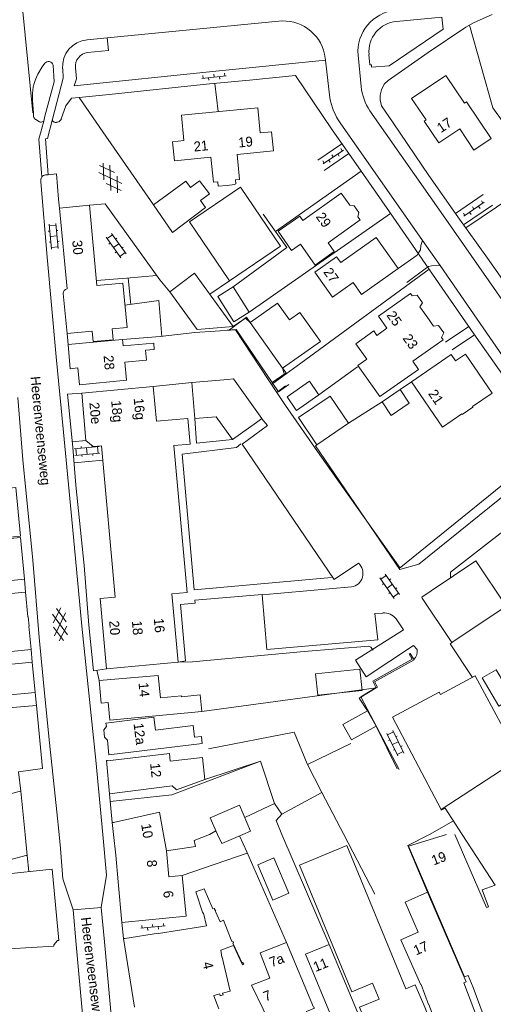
# Model space of a CAD drawing. Header units: metres. Extents: x 195864 to 198202, y 543264 to 544906.
# Tile 20 of 79: x 196359 to 196446, y 543469 to 543649. Entities that reach past the tile are written whole.
import ezdxf

# ---------------------------------------------------------------- set-up
doc = ezdxf.new("R2010")
doc.units = ezdxf.units.M
doc.header["$MEASUREMENT"] = 0
for name, color, linetype, lineweight in [('Level 11', 7, 'Continuous', 0), ('Level 12', 7, 'Continuous', 0), ('Level 25', 7, 'Continuous', 0), ('Level 28', 7, 'Continuous', 0), ('Level 29', 7, 'Continuous', 0), ('Level 32', 7, 'Continuous', 0), ('Level 34', 7, 'Continuous', 0), ('Level 41', 7, 'Continuous', 0)]:
    doc.layers.add(name, color=color, linetype=linetype, lineweight=lineweight)
doc.styles.add('Style-CHAR_FAST_FONT', font='CHAR_FAST_FONT.shx')

# ---------------------------------------------------------------- blocks, each defined once
blk = doc.blocks.new('OVTP6')
at = {"layer": 'Level 41', "color": 7, "linetype": 'Continuous', "lineweight": 0}
for p, q in [((0, 0), (4.5, 0)), ((0.25, 0), (0.25, 0.5)), ((1.25, 0), (1.25, -0.5)), ((2.25, 0), (2.25, 0.5)), ((4.25, 0), (4.25, 0.5)), ((3.25, 0), (3.25, -0.5))]:
    blk.add_line(p, q, dxfattribs=at)
blk = doc.blocks.new('OV2')
at = {"layer": 'Level 41', "color": 7, "linetype": 'Continuous', "lineweight": 0}
for p, q in [((0.3, -2.31), (0.3, 2.29)), ((0.3, 1.99), (1.5, 1.99)), ((1.5, -2.31), (1.5, 2.29)), ((0, 0.99), (0.3, 0.99)), ((1.8, 0.99), (1.5, 0.99)), ((0, -1.01), (0.3, -1.01)), ((0.3, -0.01), (1.5, -0.01)), ((1.8, -1.01), (1.5, -1.01)), ((0.3, -2.01), (1.5, -2.01))]:
    blk.add_line(p, q, dxfattribs=at)
blk = doc.blocks.new('GVTP6')
at = {"layer": 'Level 41', "color": 7, "linetype": 'Continuous', "lineweight": 0}
for p, q in [((0, -0.4), (2.6, 1.2)), ((0, 0.4), (2.6, -1.2)), ((1, -1.2), (5, 1.2)), ((1, 1.2), (5, -1.2)), ((3.4, 1.2), (6, -0.4)), ((3.4, -1.2), (6, 0.4))]:
    blk.add_line(p, q, dxfattribs=at)

msp = doc.modelspace()

# ---------------------------------------------------------------- linework, layer by layer
at = {"layer": 'Level 11', "color": 7, "linetype": 'Continuous', "lineweight": 13}
for p, q in [((196367.6, 543591.89), (196367.78, 543589.83)), ((196436.29, 543504.57), (196448.61, 543512.58)), ((196359.89, 543500), (196359.09, 543507.91)), ((196385.32, 543500), (196384.61, 543504.09)), ((196437.05, 543504.8), (196440.18, 543500)), ((196375.92, 543502.17), (196376.15, 543500))]:
    msp.add_line(p, q, dxfattribs=at)
at = {"layer": 'Level 11', "color": 7, "linetype": 'Continuous', "lineweight": 13, "flags": 128}
for points in [[(196445.49, 543627.65), (196440.97, 543634.34), (196440.61, 543634.1), (196437.16, 543639.21), (196430.9, 543635.01), (196433.55, 543631.07), (196433.22, 543630.85), (196435.91, 543626.85), (196439.72, 543629.43), (196442.35, 543625.53), (196445.49, 543627.65)], [(196405.5, 543625.36), (196405.16, 543628.87), (196403.07, 543628.67), (196402.62, 543633.29), (196395.61, 543632.6), (196388.6, 543631.9), (196389.08, 543627.27), (196386.99, 543627.06), (196387.35, 543623.55), (196394.02, 543624.24), (196394.49, 543619.65), (196395.28, 543619.72), (196395.36, 543618.87), (196396.99, 543619.03), (196398.39, 543619.18), (196398.61, 543619.32), (196398.54, 543620.05), (196399.29, 543620.13), (196398.83, 543624.69), (196405.5, 543625.36)], [(196390.3, 543618.67), (196389.45, 543619.79), (196383.46, 543615.49), (196386.99, 543610.43), (196393.06, 543614.98), (196392.12, 543616.26)], [(196390.3, 543618.67), (196391.96, 543619.9), (196393.74, 543617.47), (196392.12, 543616.26)], [(196406.81, 543607.9), (196399.49, 543618.71), (196390.11, 543612.35), (196397.47, 543601.55), (196406.81, 543607.9)], [(196410.91, 543612.58), (196417.98, 543617.61), (196419.54, 543615.4), (196420.34, 543615.3), (196421.21, 543614.07), (196421.03, 543613.28), (196421.44, 543612.7)], [(196366.91, 543599.2), (196367.6, 543591.89), (196372.21, 543592.33), (196372.4, 543590.39), (196376.1, 543590.74), (196375.9, 543592.74), (196378.62, 543593), (196377.85, 543601.1), (196373.08, 543600.66), (196371.72, 543615.43), (196366.21, 543614.88), (196367.61, 543600.04)], [(196410.91, 543612.58), (196410.33, 543613.41), (196406.36, 543610.67), (196408.8, 543607.12), (196410.46, 543608.26)], [(196410.46, 543608.26), (196413.19, 543604.42), (196416.69, 543606.9), (196415.54, 543608.52), (196421.44, 543612.7)], [(196428.43, 543603.81), (196424.4, 543609.51), (196417.87, 543604.87), (196417.1, 543605.95), (196413.11, 543603.11), (196416.35, 543598.55), (196420.14, 543601.24), (196421.71, 543599.03), (196428.43, 543603.81)], [(196398.11, 543593.13), (196391.48, 543592.58), (196386.51, 543599.5), (196391.02, 543602.96), (196398.11, 543593.13)], [(196401.06, 543595.81), (196398.24, 543594.04), (196395.31, 543598.67), (196398.14, 543600.45), (196401.06, 543595.81)], [(196436.8, 543591.97), (196435.81, 543593.37), (196434.9, 543593.25), (196433.67, 543595), (196432.43, 543596.76), (196432.9, 543597.49), (196431.92, 543598.89), (196431.01, 543598.77), (196430.69, 543599.22), (196424.78, 543595.06), (196426.36, 543592.83), (196424.53, 543591.53), (196423.96, 543592.34), (196420.67, 543590), (196422.67, 543587.18)], [(196414.15, 543590.41), (196407.2, 543585.49), (196401.25, 543593.89), (196406.25, 543597.46), (196408.44, 543594.38), (196410.36, 543595.75), (196414.15, 543590.41)], [(196383.63, 543588.94), (196383.52, 543590.13), (196377.91, 543589.59), (196377.79, 543590.79), (196367.78, 543589.83), (196368.19, 543585.42), (196369.6, 543585.55), (196369.88, 543582.47), (196378.5, 543583.29), (196378.19, 543586.6), (196382.17, 543586.98), (196382, 543588.79), (196383.63, 543588.94)], [(196422.67, 543587.18), (196421.02, 543586.02), (196425.04, 543580.29), (196432.17, 543585.29), (196431.11, 543586.8), (196436.7, 543590.71)], [(196436.7, 543590.71), (196436.39, 543591.16), (196436.8, 543591.97)], [(196445.67, 543580.91), (196440.76, 543588.08), (196438.96, 543586.85), (196438.17, 543588), (196430.87, 543583), (196436.56, 543574.7), (196440.13, 543577.13), (196440.19, 543577.04), (196442.16, 543578.39), (196442.1, 543578.48), (196445.67, 543580.91)], [(196403.4, 543576.26), (196398.19, 543583.56), (196397.11, 543583.46), (196390.5, 543582.89), (196391.07, 543576.29), (196395, 543576.61), (196397.99, 543572.43), (196402.38, 543575.54), (196403.4, 543576.26)], [(196390.21, 543571.58), (196389.78, 543576.3), (196384.03, 543575.81), (196383.45, 543582.14), (196370.29, 543580.95), (196371.08, 543572.22), (196372.39, 543571.13), (196373.96, 543571.28), (196376.47, 543543.52), (196373.7, 543543.27), (196374.86, 543530.39), (196388.04, 543531.58), (196386.88, 543544.13), (196389.65, 543544.38), (196387.22, 543571.31), (196390.21, 543571.58)], [(196413.84, 543580.64), (196413.67, 543580.88), (196412.13, 543583.11), (196408.03, 543580.26), (196409.57, 543578.02), (196409.74, 543577.78), (196413.84, 543580.64)], [(196430.47, 543579.09), (196428.79, 543581.58), (196425.48, 543579.35), (196427.13, 543576.85), (196430.47, 543579.09)], [(196419.28, 543575.41), (196415.91, 543580.38), (196410.09, 543576.44), (196413.47, 543571.46), (196419.28, 543575.41)], [(196359.07, 543554.67), (196358.21, 543563.64), (196347.27, 543562.59), (196347.19, 543563.6), (196343.11, 543563.17), (196343.52, 543558.9), (196349.7, 543559.61), (196350.15, 543553.85), (196359.07, 543554.67)], [(196359.78, 543546.79), (196359.07, 543554.43), (196349.89, 543553.56), (196350.61, 543545.91), (196359.78, 543546.79)], [(196448.26, 543541.88), (196442.7, 543550.19), (196434.48, 543544.68), (196432.74, 543543.51), (196432.84, 543543.35), (196438.29, 543535.21), (196448.26, 543541.88)], [(196361.01, 543533.9), (196360.58, 543538.22), (196360.66, 543538.22), (196360.48, 543539.93), (196360.4, 543539.92), (196359.95, 543544.42), (196350.66, 543543.55), (196350.72, 543542.97), (196351.31, 543537.52), (196346.06, 543537.01), (196341.7, 543536.49), (196342.04, 543532.83), (196346.26, 543533.34), (196346.37, 543532.47), (196361.01, 543533.9)], [(196361.74, 543526.05), (196361.21, 543531.58), (196349.35, 543530.45), (196349.35, 543530.41), (196344.36, 543529.94), (196344.61, 543527.49), (196348.2, 543527.83), (196348.09, 543529.01), (196349.47, 543529.14), (196349.88, 543524.92), (196361.74, 543526.05)], [(196392.39, 543522.54), (196392.07, 543525.59), (196388.62, 543525.22), (196388.6, 543525.41), (196384.74, 543525.06), (196384.37, 543529.15), (196373.5, 543528.21), (196373.88, 543524.05), (196375.15, 543524.17), (196375.46, 543520.93), (196392.39, 543522.54)], [(196449.49, 543525.07), (196446.91, 543523.54), (196443.85, 543528.69), (196446.42, 543530.21), (196449.49, 543525.07)], [(196437.05, 543504.8), (196436.34, 543504.45), (196436.29, 543504.57), (196427.41, 543521.52), (196435.96, 543526.11), (196436.21, 543525.65), (196442.55, 543529.05), (196451.07, 543513.31), (196448.94, 543512.08)], [(196345.65, 543504.44), (196358.83, 543507.89), (196359.09, 543507.91), (196358.69, 543511.49), (196363.09, 543512.11), (196362, 543523.66), (196351.61, 543522.79), (196351.97, 543519.33), (196348.12, 543518.93), (196348.09, 543519.16), (196344.64, 543518.8), (196344.62, 543519.01), (196341.04, 543518.64), (196341.57, 543513.28), (196352.51, 543514.29), (196352.92, 543510.66), (196345.46, 543508.69), (196345.65, 543504.44)], [(196424.39, 543519.83), (196422.81, 543522.66), (196418.27, 543520.14), (196419.84, 543517.31), (196424.39, 543519.83)], [(196392.4, 543516.66), (196392.28, 543517.95), (196391.02, 543517.8), (196390.76, 543519.94), (196383.85, 543519.09), (196383.55, 543521.5), (196374.74, 543520.42), (196374.83, 543519.79), (196374.37, 543519.17), (196374.5, 543517.83), (196375.04, 543517.29), (196375.27, 543514.57), (196392.4, 543516.66)], [(196392.92, 543510.07), (196387.69, 543508.17), (196387.66, 543508.26), (196386.93, 543508.92), (196377.8, 543507.75), (196377.8, 543507.73), (196375.39, 543507.46), (196374.86, 543513.52), (196375.02, 543513.53), (196375.02, 543513.51), (196386.4, 543514.86), (196386.57, 543513.42), (196392.46, 543514.11), (196392.92, 543510.07)], [(196375.92, 543502.17), (196376.14, 543502.2), (196384.61, 543504.09)], [(196345.1, 543500), (196345.79, 543492.35), (196360.02, 543496.1), (196360.28, 543496.13), (196359.89, 543500)], [(196376.15, 543500), (196376.57, 543496.16), (196377.02, 543491.31), (196376.98, 543491.27), (196377.67, 543483.85), (196378.25, 543483.91), (196389.48, 543485), (196388.75, 543492.48), (196387.48, 543492.36), (196386.27, 543492.24), (196385.85, 543496.96), (196385.32, 543500)], [(196442.17, 543471.88), (196441.25, 543474.13), (196440.63, 543473.88), (196430.31, 543497.85), (196437.28, 543500)], [(196438.81, 543500), (196444.64, 543486.58), (196445.02, 543486.71)], [(196440.18, 543500), (196446.26, 543490.69), (196443.83, 543489.83), (196445.02, 543486.71)], [(196442.17, 543471.88), (196446.06, 543461.54), (196453.06, 543464.18), (196452.94, 543464.42), (196452.92, 543464.41), (196451.4, 543468.51), (196451.54, 543468.56), (196452.56, 543468.94), (196454.08, 543464.91), (196454.06, 543464.9), (196454.15, 543464.61), (196463.59, 543468.11), (196463.52, 543468.42), (196463.5, 543468.41), (196455.51, 543489.48), (196457.73, 543490.89), (196457.15, 543491.79), (196460.71, 543494.1), (196456.85, 543500)], [(196424.92, 543469.74), (196423.7, 543472.73), (196419.93, 543471.13), (196410.31, 543494.37), (196419.01, 543497.97), (196429.82, 543471.68)], [(196408.36, 543489.19), (196405.56, 543495.68), (196402.62, 543494.4), (196405.43, 543487.92), (196408.36, 543489.19)], [(196351.69, 543485.22), (196352.62, 543480.31), (196356.86, 543480.59), (196356.95, 543479.23), (196356.96, 543479.03), (196365.2, 543479.48), (196365.19, 543479.73), (196365.86, 543480.51), (196366.11, 543480.53), (196364.85, 543493.6), (196355.61, 543492.65), (196355.62, 543492.55), (196351.77, 543491.73), (196351.79, 543491.53), (196351.89, 543490.57), (196352.43, 543485.31), (196351.69, 543485.22)], [(196380, 543468.3), (196377.97, 543480.87), (196378.19, 543480.92), (196378.2, 543480.89), (196384.41, 543481.9), (196384.42, 543481.79), (196392.09, 543483.06), (196392.1, 543483.02), (196393.2, 543483.22), (196392.66, 543485.53), (196392.64, 543485.6), (196392.53, 543485.57), (196391.24, 543489.44), (196392.78, 543490.01), (196394.39, 543486.34), (196394.65, 543486.42), (196394.69, 543486.43)], [(196444.97, 543461.13), (196437.93, 543458.47), (196437.84, 543458.72), (196437.88, 543458.73), (196434.05, 543468.82), (196434.02, 543468.81), (196432.67, 543472.46), (196432.56, 543472.41), (196428.94, 543480.65), (196432.09, 543482.03), (196429.7, 543487.59), (196433.82, 543489.37), (196440.91, 543472.95), (196440.51, 543472.76), (196444.84, 543461.35), (196444.86, 543461.38), (196444.97, 543461.13)], [(196394.91, 543485.9), (196394.65, 543486.42), (196395.74, 543483.98), (196396.34, 543484.24), (196397.61, 543480.97), (196397.86, 543480.32), (196398.06, 543480.4), (196398.18, 543480.11), (196398.07, 543480.06), (196399.76, 543476.37), (196399.96, 543476.47), (196400.1, 543476.18), (196399.8, 543476.04), (196398.15, 543479.64), (196397.79, 543479.5), (196395.85, 543478.78), (196396.05, 543477.45), (196396.1, 543477.46), (196397.58, 543471.21), (196396.18, 543470.86), (196396.26, 543470.54), (196395.74, 543470.41), (196395.66, 543470.73), (196394.55, 543470.46), (196394.59, 543470.37), (196395.5, 543468)], [(196418.45, 543451.29), (196411.66, 543448.74), (196405.75, 543463.54), (196401.49, 543472.36), (196404.84, 543473.64), (196403.07, 543478.28), (196407.94, 543480.14), (196412.86, 543468.31), (196412.94, 543468.34), (196413.03, 543468.14), (196411.57, 543467.52), (196418.37, 543451.49), (196418.45, 543451.29)], [(196426.58, 543454.46), (196421.15, 543452.33), (196420, 543455.23), (196416.8, 543462.43), (196415.8, 543464.79), (196416.74, 543465.18), (196411.4, 543478.04), (196415.75, 543479.81), (196422.07, 543464.73), (196424.03, 543460.4), (196426.45, 543454.7), (196426.48, 543454.71), (196426.58, 543454.46)], [(196437.14, 543458.14), (196437.06, 543458.39), (196437.03, 543458.38), (196433.29, 543468.31), (196431.55, 543472.43), (196429.82, 543471.68)], [(196424.92, 543469.74), (196421.29, 543468.31), (196423.61, 543462.76), (196424.02, 543462.93), (196425.41, 543459.55), (196425.07, 543459.41), (196426.98, 543454.82), (196426.96, 543454.81), (196427.05, 543454.57), (196437.14, 543458.14)]]:
    msp.add_lwpolyline(points, dxfattribs=at)
at = {"layer": 'Level 11', "color": 7, "linetype": 'Continuous', "lineweight": 13}
msp.add_arc((196367.7, 543599.26), 0.789, 96.3374, 184.0515, dxfattribs=at)
at = {"layer": 'Level 12', "color": 7, "linetype": 'Continuous', "lineweight": 13, "flags": 128}
for points in [[(196421.8, 543526.4), (196421.37, 543530.32), (196413.22, 543529.43), (196413.64, 543525.51), (196421.8, 543526.4)], [(196399.9, 543500), (196401.32, 543500.6), (196399.26, 543505.35), (196393.86, 543503.01), (196395.25, 543500)], [(196395.25, 543500), (196396.02, 543498.35), (196399.9, 543500)]]:
    msp.add_lwpolyline(points, dxfattribs=at)
at = {"layer": 'Level 25', "color": 7, "linetype": 'Continuous', "lineweight": 0, "flags": 128}
msp.add_lwpolyline([(196431.34, 543532.01), (196430.65, 543533.2), (196430.44, 543533.11), (196431, 543532.11), (196423.77, 543528.08), (196424.4, 543526.9), (196424.62, 543527.03), (196424.08, 543528), (196431.34, 543532.01)], dxfattribs=at)
at = {"layer": 'Level 28', "color": 7, "linetype": 'Continuous', "lineweight": 0}
for p, q in [((196394.77, 543637.75), (196395.38, 543632.58)), ((196405.87, 543610.6), (196421.61, 543621.65)), ((196401.06, 543595.81), (196427.02, 543613.89)), ((196393.8, 543599.1), (196397.47, 543601.55)), ((196407.2, 543585.49), (196407.57, 543584.29)), ((196413.84, 543580.64), (196420.93, 543585.78)), ((196406.15, 543581.03), (196407.75, 543582.26)), ((196428.79, 543581.58), (196430.87, 543583)), ((196419.28, 543575.41), (196425.48, 543579.35)), ((196392.39, 543522.54), (196424.4, 543526.9)), ((196411.76, 543512.8), (196419.75, 543516.67)), ((196403.14, 543513.43), (196405.68, 543505.66)), ((196414.4, 543507.69), (196418.43, 543500)), ((196434.15, 543500), (196438.57, 543502.47)), ((196393.77, 543500), (196394.95, 543500.66)), ((196407.03, 543500), (196415.75, 543479.81)), ((196418.43, 543500), (196424.13, 543489.05)), ((196388.75, 543492.48), (196400.71, 543496.55))]:
    msp.add_line(p, q, dxfattribs=at)
at = {"layer": 'Level 28', "color": 7, "linetype": 'Continuous', "lineweight": 0, "flags": 128}
for points in [[(196441.5, 543648.45), (196445.8, 543633.29), (196454.85, 543620.68)], [(196398.14, 543600.45), (196407.96, 543607.63), (196403.64, 543613.78)], [(196405.15, 543582.52), (196410.52, 543586.43), (196434.09, 543603.7)], [(196378.23, 543597.06), (196384.49, 543597.95), (196385, 543591.35)], [(196398.11, 543593.13), (196400.37, 543594.69), (196401.25, 543593.89)], [(196377.79, 543590.79), (196384.71, 543591.32), (196391.08, 543592.04), (196398.52, 543592.52), (196404.56, 543583.42), (196407.73, 543578.66), (196414.04, 543569.62), (196428.8, 543548.8)], [(196388.04, 543531.58), (196390.64, 543531.64), (196411.15, 543533.56), (196423.02, 543534.55), (196423.4, 543534.33), (196423.84, 543533.8)], [(196393.58, 543515.7), (196409.29, 543518.74), (196411.7, 543512.92), (196414.4, 543507.69), (196407.06, 543503.7), (196405.68, 543505.66), (196400.23, 543503.09)], [(196375.54, 543506), (196386.82, 543507.27), (196403.14, 543513.43), (196392.92, 543510.07)], [(196407.06, 543503.7), (196406.02, 543502.56), (196407.03, 543500)], [(196385.85, 543496.97), (196391.18, 543497.78), (196390.98, 543498.85), (196393.77, 543500)], [(196399.3, 543499.74), (196400.61, 543496.78), (196407.94, 543480.14)], [(196434.15, 543500), (196430.2, 543497.94), (196433.82, 543489.37)]]:
    msp.add_lwpolyline(points, dxfattribs=at)
at = {"layer": 'Level 29', "color": 7, "linetype": 'Continuous', "lineweight": 0}
for p, q in [((196407.11, 543649.2), (196374.98, 543646.1)), ((196374.98, 543646.1), (196371.27, 543645.76)), ((196421.08, 543642.91), (196421.63, 543637.2)), ((196415.06, 543642.01), (196415.01, 543642.41)), ((196415.87, 543635.1), (196415.06, 543642.01)), ((196369.82, 543635.18), (196375.36, 543635.74)), ((196361.27, 543634.63), (196361.47, 543632.29)), ((196361.47, 543632.29), (196361.46, 543631.65)), ((196361.84, 543631.13), (196362.54, 543630.7)), ((196432.87, 543608.95), (196417.77, 543630.52)), ((196413.68, 543623.67), (196418.1, 543626.66)), ((196414.83, 543621.79), (196419.35, 543624.88)), ((196362.9, 543621.33), (196362.96, 543620.59)), ((196364.16, 543620.99), (196363.67, 543620.96)), ((196366.06, 543616.52), (196366.21, 543614.88)), ((196438.96, 543613.89), (196444.02, 543617.35)), ((196440.43, 543611.83), (196445.73, 543615.43)), ((196436.11, 543604.32), (196432.87, 543608.95)), ((196378.8, 543602.04), (196379.29, 543597.21)), ((196386.51, 543599.5), (196384.67, 543601.69)), ((196437.1, 543590.26), (196441.38, 543593.15)), ((196438.35, 543588.87), (196442.42, 543591.65)), ((196383.45, 543582.14), (196390.5, 543582.89)), ((196368.54, 543571.98), (196371.08, 543572.22)), ((196368.89, 543568.16), (196374.2, 543568.67)), ((196359.78, 543546.79), (196359.95, 543544.42)), ((196361.01, 543533.9), (196361.21, 543531.58)), ((196373.08, 543530.09), (196373.5, 543528.21)), ((196361.74, 543526.05), (196362, 543523.66)), ((196424.39, 543519.83), (196428.25, 543512.03)), ((196372.91, 543513.61), (196374.17, 543500)), ((196375.39, 543507.46), (196375.92, 543502.17)), ((196365.73, 543504.11), (196366.15, 543500)), ((196366.15, 543500), (196366.42, 543497.4)), ((196360.28, 543496.13), (196360.61, 543493.16)), ((196368.71, 543486.16), (196373.94, 543486.57)), ((196377.67, 543483.85), (196377.97, 543480.87)), ((196369.26, 543479.77), (196370.52, 543466.34)), ((196374.46, 543480.3), (196376.21, 543461.37))]:
    msp.add_line(p, q, dxfattribs=at)
at = {"layer": 'Level 29', "color": 7, "linetype": 'Continuous', "lineweight": 0, "flags": 128}
for points in [[(196358.03, 543665.86), (196361.33, 543632.33), (196361.47, 543632.29)], [(196450.31, 543597.89), (196444.81, 543605.7), (196439.38, 543613.29), (196434.08, 543620.85), (196427.5, 543630.51), (196425.37, 543633.66), (196425.09, 543634.73), (196425.14, 543635.61), (196425.33, 543636.56), (196425.83, 543637.58), (196426.61, 543638.31), (196433.92, 543643.41), (196440.83, 543648.08), (196442.23, 543648.86), (196445.66, 543650.37)], [(196423.06, 543643.03), (196423.24, 543641.18), (196423.53, 543641.18), (196423.52, 543640.71), (196426.79, 543640.97), (196436.66, 543647.69), (196436.45, 543649.9), (196428.12, 543649.12)], [(196374.98, 543646.1), (196375.21, 543643.81), (196371.39, 543643.44)], [(196363.54, 543641.44), (196363.06, 543640.79), (196362.25, 543639.44)], [(196363.33, 543630.84), (196363.52, 543631.77), (196365.21, 543638.01), (196365.03, 543641.1)], [(196369.13, 543640.6), (196369.31, 543638.58), (196368.93, 543637.33), (196394.96, 543640), (196415.06, 543642.01)], [(196366.8, 543640.41), (196366.9, 543638.74), (196364.92, 543631.18)], [(196375.36, 543635.74), (196393.79, 543637.66), (196401.12, 543638.35), (196409.55, 543639.22), (196416.3, 543629.22), (196420.63, 543623.05), (196426.83, 543614.18), (196432.28, 543606.3), (196436.53, 543600.18), (196442.31, 543591.81), (196448.15, 543583.58), (196453.51, 543575.76), (196456.59, 543571.37), (196428.58, 543548.76)], [(196366.55, 543631.26), (196367.38, 543633.61), (196368.45, 543635.03), (196369.82, 543635.18)], [(196369.82, 543635.18), (196374.2, 543628.88), (196383.46, 543615.49)], [(196423.23, 543632.73), (196437.17, 543612.82), (196455.79, 543586.19), (196473.62, 543560.68), (196488.45, 543539.45)], [(196362.88, 543630.66), (196363.33, 543630.84), (196362.42, 543627.54), (196362.9, 543621.33)], [(196364.92, 543631.18), (196364.04, 543627.65), (196363.64, 543627.58), (196364.16, 543620.99)], [(196440.85, 543611.24), (196454.92, 543620.73), (196463.56, 543626.53), (196471.17, 543631.81), (196481.99, 543617.81), (196486.96, 543611.12), (196468.24, 543598.36), (196455.87, 543589.94)], [(196362.81, 543619.7), (196363.94, 543605.86), (196365.63, 543587.62), (196366.96, 543573.77), (196368.6, 543556.48), (196370.31, 543538.22), (196372.91, 543513.61)], [(196366.06, 543616.52), (196365.64, 543621.18), (196364.16, 543620.99)], [(196384.67, 543601.69), (196374.59, 543615.67), (196371.72, 543615.43)], [(196428.43, 543603.81), (196431.89, 543606.27), (196432.16, 543606.7), (196432.53, 543607.25), (196432.59, 543608.03), (196432.87, 543608.95)], [(196430.01, 543601.24), (196433.65, 543603.94), (196433.97, 543604.15), (196434.52, 543604.28), (196436.11, 543604.32)], [(196458.66, 543571.73), (196441.17, 543597.09), (196436.11, 543604.32)], [(196372.99, 543601.6), (196378.5, 543602.02), (196384.06, 543602.53)], [(196397.45, 543592.57), (196400.55, 543594.86), (196401.23, 543593.91)], [(196396.99, 543592.49), (196398.64, 543592.59), (196406.47, 543581.15), (196408.33, 543582.49)], [(196405.25, 543582.88), (196407.87, 543584.68), (196407.21, 543585.48)], [(196358.58, 543580.12), (196359.46, 543568.69), (196361.3, 543550.28), (196362.5, 543536.12), (196363.54, 543525.29), (196364.39, 543516.76), (196365.73, 543504.11)], [(196370.29, 543580.95), (196367.67, 543580.77), (196368.03, 543577.15), (196368.64, 543570.98), (196369.24, 543564.06), (196370.73, 543549.32), (196371.61, 543538.38), (196372.46, 543529.98), (196374.86, 543530.39)], [(196391.07, 543576.29), (196391.39, 543571.75), (196397.99, 543572.43)], [(196421.11, 543549.76), (196416.65, 543546.78), (196399.76, 543571.56), (196404.41, 543574.97), (196403.41, 543576.24)], [(196399.51, 543571.65), (196398.7, 543570.99), (196388.76, 543569.76), (196390.95, 543544.87), (196416.19, 543547.09)], [(196450.92, 543564.62), (196432.19, 543549.56), (196428.71, 543548.57), (196413.22, 543571.25), (196413.47, 543571.46)], [(196438.06, 543547.03), (196438.03, 543548.1), (196453.69, 543560.26)], [(196419.85, 543545.38), (196403.47, 543543.95), (196404.29, 543533.9), (196424.69, 543535.67), (196424.13, 543540.49), (196425.6, 543540.6)], [(196388.05, 543531.59), (196389.37, 543531.84), (196388.42, 543542.14), (196391.11, 543542.38), (196391.07, 543542.93), (196403.45, 543544)], [(196428.06, 543539.52), (196429.41, 543537.53), (196420.56, 543531.96), (196422.52, 543528.87), (196431.23, 543534.67), (196431.9, 543533.9)], [(196442.09, 543528.8), (196438, 543534.93), (196438.31, 543535.19)], [(196424.4, 543526.9), (196421.26, 543524.97), (196422.81, 543522.66)], [(196428.63, 543511.87), (196421.57, 543525.23), (196424.4, 543526.91)], [(196374.17, 543500), (196374.86, 543492.53), (196373.88, 543486.59), (196374.46, 543480.3)], [(196366.42, 543497.4), (196366.83, 543491.86), (196368.71, 543486.17), (196369.26, 543479.77)]]:
    msp.add_lwpolyline(points, dxfattribs=at)
at = {"layer": 'Level 29', "color": 7, "linetype": 'Continuous', "lineweight": 0}
for centre, radius, start, end in [((196428.65, 543643.58), 7.61, 95.3752, 185.0492), ((196407.37, 543641.51), 7.7, 6.6899, 91.9597), ((196428.63, 543643.56), 5.59, 95.273, 185.4234), ((196371.73, 543640.83), 4.95, 95.3073, 184.8733), ((196371.76, 543640.83), 2.64, 98.1424, 185.0062), ((196364.21, 543640.94), 0.836, 10.8646, 143.8913), ((196369.91, 543635.37), 8.68, 152.07, 184.893), ((196431.27, 543638.13), 9.69, 185.543, 213.8573), ((196362.27, 543631.84), 0.831, 193.2345, 238.4246), ((196362.75, 543630.98), 0.349, 233.9867, 291.6788), ((196365.3, 543631.08), 0.39, 165.2252, 186.9915), ((196365.33, 543631.09), 0.428, 188.0808, 208.0561), ((196365.38, 543631.12), 0.483, 208.2853, 231.0954), ((196365.37, 543631.09), 0.462, 229.9417, 253.374), ((196365.55, 543631.64), 1.04, 252.7606, 275.3691), ((196365.54, 543631.79), 1.18, 275.1262, 296.107), ((196365.63, 543631.61), 0.988, 296.1033, 317.5117), ((196365.61, 543631.64), 1.02, 317.3252, 338.0679), ((196363.72, 543620), 0.963, 142.2744, 198.0267), ((196363.72, 543620), 0.966, 92.9785, 142.3134), ((196419.42, 543547.87), 2.53, 279.7455, 48.1565), ((196425.84, 543537.82), 2.8, 37.5776, 95.0171), ((196429.95, 543533.51), 1.98, 313.084, 11.3589)]:
    msp.add_arc(centre, radius, start, end, dxfattribs=at)
at = {"layer": 'Level 29', "color": 7, "linetype": 'Continuous', "lineweight": 0, "extrusion": (0, 0, -1)}
msp.add_arc((-196427.19, 543637.12), 11.5, 324.9994, 349.9048, dxfattribs=at)

# ---------------------------------------------------------------- block references
at = {"layer": 'Level 41', "color": 7, "linetype": 'Continuous', "lineweight": 0}
for name, p, xscale, yscale, zscale, rotation in [('OVTP6', (196392.36, 543638.68), 0.9999995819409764, 0.9999995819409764, 0.9999995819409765, 6.107516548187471), ('OVTP6', (196414.64, 543623), 1.000002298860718, 1.000002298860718, 1.000002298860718, 34.04318890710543), ('GVTP6', (196373.92, 543622.92), 1.000001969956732, 1.000001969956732, 1.000001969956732, 303.2164738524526), ('OVTP6', (196440.49, 543613.4), 1.000000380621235, 1.000000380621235, 1.000000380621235, 34.36812965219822), ('OV2', (196364.24, 543609.64), 0.9999992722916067, 0.9999992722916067, 0.9999992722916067, 5.40789050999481), ('OV2', (196377.36, 543608.51), 1.000002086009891, 1.000002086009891, 1.000002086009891, 215.5376777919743), ('OV2', (196371.34, 543569.42), 0.999999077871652, 0.999999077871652, 0.9999990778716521, 95.49204876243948), ('OV2', (196426.13, 543545.02), 0.9999986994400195, 0.9999986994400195, 0.9999986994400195, 34.62426485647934), ('GVTP6', (196366.57, 543535.52), 1.000001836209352, 1.000001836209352, 1.000001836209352, 95.07056033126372), ('OV2', (196427.09, 543516.33), 1.000000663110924, 1.000000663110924, 1.000000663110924, 26.31853815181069), ('OVTP6', (196381.13, 543482.77), 0.9999978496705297, 0.9999978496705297, 0.9999978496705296, 5.5357469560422)]:
    msp.add_blockref(name, p, dxfattribs=dict(at, xscale=xscale, yscale=yscale, zscale=zscale, rotation=rotation))

# ---------------------------------------------------------------- texts
at = {"layer": 'Level 32', "color": 7, "linetype": 'Continuous', "lineweight": 13, "style": 'Style-CHAR_FAST_FONT'}
for s, rotation, p in [('17', 34.1191, (196436.29, 543628.61)), ('21', 5.8531, (196390.96, 543625.24)), ('19', 5.6821, (196399.14, 543625.98)), ('29', 305.4711, (196413.22, 543613.29)), ('30', 275.2204, (196368.55, 543608.92)), ('27', 305.3579, (196414.61, 543603.15)), ('25', 305.3112, (196426.2, 543595.22)), ('23', 305.3579, (196429.17, 543590.99)), ('28', 275.3345, (196374.31, 543587.79)), ('21', 304.4052, (196433.87, 543580.83)), ('16g', 275.2204, (196379.84, 543579.96)), ('20e', 275.1633, (196371.7, 543579.17)), ('18g', 275.2204, (196375.71, 543579.52)), ('20', 275.1633, (196375.33, 543539.13)), ('18', 275.2204, (196379.51, 543539.14)), ('16', 275.2204, (196383.53, 543539.58)), ('14', 275.1633, (196380.73, 543527.79)), ('12a', 277.0682, (196379.81, 543520.32)), ('12', 276.7199, (196382.84, 543512.99)), ('10', 279.8486, (196381.2, 543501.81)), ('19', 20.9182, (196434.95, 543494.29)), ('8', 275.0492, (196382.24, 543495.25)), ('6', 275.568, (196385.26, 543489.58)), ('17', 23.6425, (196431.71, 543477.77)), ('7a', 20.9182, (196405.17, 543475.6)), ('11', 22.1526, (196413.26, 543474.75)), ('4', 283.2996, (196392.49, 543476.41)), ('7', 20.9182, (196404.07, 543469.33))]:
    msp.add_text(s, height=1.8, rotation=rotation, dxfattribs=at).set_placement(p)
at = {"layer": 'Level 34', "color": 7, "linetype": 'Continuous', "lineweight": 13, "style": 'Style-CHAR_FAST_FONT'}
for rotation, p in [(275.511, (196360.88, 543583.94)), (276.8337, (196370.15, 543484.72))]:
    msp.add_text('Heerenveenseweg', height=1.8, rotation=rotation, dxfattribs=at).set_placement(p)

doc.saveas('drawing.dxf')
